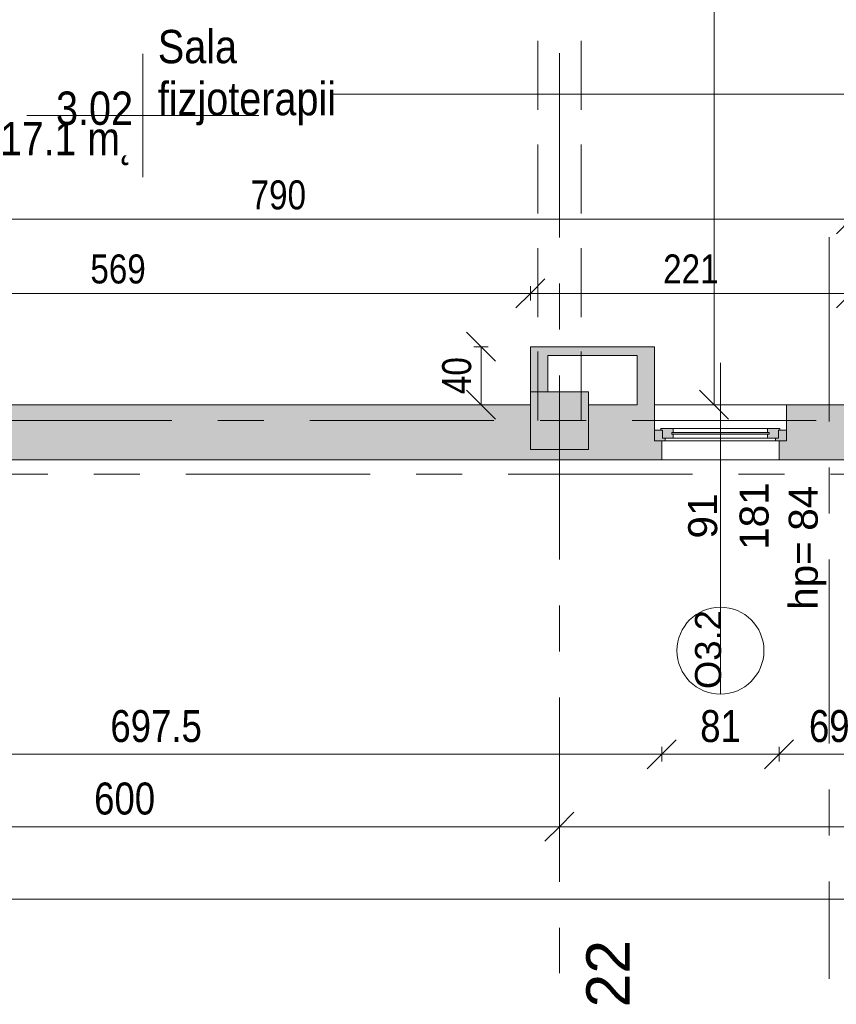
# Model space of a CAD drawing. Header units: centimetres. Extents: x -1737 to 22393, y -8842 to 3838.
# Tile 3 of 174: x -985 to -422, y 6 to 685. Entities that reach past the tile are written whole.
import ezdxf

# ---------------------------------------------------------------- set-up
doc = ezdxf.new("R2010")
doc.units = ezdxf.units.CM
doc.linetypes.add('Oś', pattern=[222.25, 127, -31.75, 31.75, -31.75])
doc.linetypes.add('Ukryte', pattern=[71.438, 47.625, -23.813])
for name, color, linetype, lineweight in [('A-ANNO-DIMS', 211, 'Continuous', 13), ('A-ANNO-DIMS-100', 211, 'Continuous', 13), ('A-AREA-IDEN', 2, 'Continuous', 13), ('A-DETL-HDLN', 90, 'Ukryte', 9), ('A-DETL-THIN', 151, 'Continuous', 9), ('A-GLAZ', 151, 'Continuous', 13), ('A-GLAZ-IDEN', 152, 'Continuous', 13), ('A-WALL', 113, 'Continuous', 13), ('A-WALL-PATT', 111, 'Continuous', 13), ('S-COLS', 52, 'Continuous', 13), ('S-GRID', 1, 'Continuous', 13), ('S-GRID-IDEN', 1, 'Continuous', 13)]:
    doc.layers.add(name, color=color, linetype=linetype, lineweight=lineweight)
doc.styles.add('Arial Narrow_1', font='ARIALN.TTF', dxfattribs={"height": 22})
doc.styles.add('Arial Narrow_2', font='ARIALN.TTF', dxfattribs={"height": 20})
doc.styles.add('Arial_11', font='arial.ttf', dxfattribs={"height": 0.2})
doc.styles.add('Arial_4', font='arial.ttf', dxfattribs={"height": 30})
doc.styles.add('Arial_5', font='arial.ttf', dxfattribs={"height": 20})
doc.styles.add('Arial_7', font='arial.ttf', dxfattribs={"width": 0.85, "height": 23})
doc.styles.add('Arial_9', font='arial.ttf', dxfattribs={"height": 18})
doc.dimstyles.new('Diagonal_1_100__0_1_', dxfattribs={"dimscale": 30.48, "dimtxt": 22.515481, "dimasz": 0.656168, "dimexe": 0.164042, "dimexo": 0.0625, "dimgap": 0.065617, "dimtad": 1, "dimdec": 1, "dimrnd": 0.1, "dimdsep": 46, "dimtxsty": 'Arial Narrow_1', "dimblk1": 'OBLIQUE', "dimblk2": 'OBLIQUE', "dimsah": 1, "dimcen": 0.09, "dimazin": 0, "dimtfac": 1, "dimtdec": 4, "dimtix": 1, "dimtmove": 0, "dimatfit": 3, "dimfxl": 0, "dimtvp": 1, "dimtolj": 1, "dimtzin": 0, "dimarcsym": 0})
doc.dimstyles.new('Diagonal_1_100__0__wewnętrzne', dxfattribs={"dimscale": 30.48, "dimtxt": 20.468619, "dimasz": 0.656168, "dimexe": 0.164042, "dimexo": 0.0625, "dimgap": 0.032808, "dimtad": 1, "dimdec": 0, "dimdsep": 46, "dimtxsty": 'Arial Narrow_2', "dimblk1": 'OBLIQUE', "dimblk2": 'OBLIQUE', "dimsah": 1, "dimcen": 0.09, "dimazin": 0, "dimtfac": 1, "dimtdec": 4, "dimtix": 1, "dimtmove": 0, "dimatfit": 3, "dimfxl": 0, "dimtvp": 1, "dimtolj": 1, "dimtzin": 0, "dimarcsym": 0})
doc.dimstyles.new('Diagonal_1_100__0__wewnętrzne_2', dxfattribs={"dimscale": 30.48, "dimtxt": 20.468619, "dimasz": 0.656168, "dimexe": 0.164042, "dimexo": 0.0625, "dimgap": 0.032808, "dimtad": 1, "dimdec": 0, "dimdsep": 46, "dimtxsty": 'Arial Narrow_2', "dimblk1": 'OBLIQUE', "dimblk2": 'OBLIQUE', "dimsah": 1, "dimcen": 0.09, "dimazin": 0, "dimtfac": 1, "dimtdec": 4, "dimtix": 1, "dimtmove": 2, "dimatfit": 3, "dimfxl": 0, "dimtvp": 1, "dimtolj": 1, "dimtzin": 0, "dimarcsym": 0})

# ---------------------------------------------------------------- blocks, each defined once
blk = doc.blocks.new('Pawilon E_rvt-1-3_piętro I __3_90 m_ - stan projektowany')
at = {"layer": 'S-GRID', "linetype": 'Oś'}
for p, q in [((-426.62, 534.83), (-426.62, 23.18)), ((368.01, 371.33), (-1702.93, 371.33))]:
    blk.add_line(p, q, dxfattribs=at)
blk = doc.blocks.new('M_Concrete-Square-Column - 400 x 400mm-1512407-3_piętro I __3_90 m_ - stan projektowany')
at = {"layer": 'S-COLS', "lineweight": 9}
blk.add_hatch(color=253, dxfattribs=at).paths.add_polyline_path([(20, -20), (20, 20), (-20, 20), (-20, -20), (11, -20)], flags=0)
for p, q in [((20, 20), (-20, 20)), ((-20, 20), (-20, -20)), ((20, -20), (20, 20)), ((-20, -20), (20, -20))]:
    blk.add_line(p, q, dxfattribs=at)
blk = doc.blocks.new('Okno - automatyczna etykieta - 91x181-2208600-3_piętro I __3_90 m_ - stan projektowany')
at = {"layer": 'A-GLAZ', "lineweight": 9}
h = blk.add_hatch(color=253, dxfattribs=at)
h.paths.add_polyline_path([(-45.5, -6), (-38, -6), (-38, -4), (-40, -3.93), (-40, 1.5), (-45.5, 1.5)], flags=0)
h.paths.add_polyline_path([(45.5, -6), (45.5, 1.5), (40, 1.5), (40, -4), (38, -4), (38, -6), (40.5, -6)], flags=0)
h = blk.add_hatch(color=253, dxfattribs=at)
h.paths.add_polyline_path([(-32.5, -4), (-32.5, -1.25), (-33.5, -1.25), (-33.5, -0.25), (-32.5, -0.25), (-32.5, 2.5), (-41, 2.5), (-41, 1.5), (-40, 1.5), (-40, -4), (-33.5, -4)], flags=0)
h.paths.add_polyline_path([(40, -4), (40, 1.5), (41, 1.5), (41, 2.5), (32.5, 2.5), (32.5, -0.25), (33.5, -0.25), (33.5, -1.25), (32.5, -1.25), (32.5, -4), (38, -4)], flags=0)
blk.add_hatch(color=253, dxfattribs=at).paths.add_polyline_path([(-24.16, -1.25), (33.5, -1.25), (33.5, -0.25), (-33.5, -0.25), (-33.5, -1.25), (-32.5, -1.25)], flags=0)
for p, q in [((-45.5, 1.5), (-40, 1.5)), ((-45.5, -6), (-45.5, 1.5)), ((-41, 2.5), (-32.5, 2.5)), ((-41, 1.5), (-41, 2.5)), ((-40, 1.5), (-41, 1.5)), ((-40, -4), (-40, 1.5)), ((-40, 1.5), (-40, -4)), ((-32.5, 2.5), (-32.5, -0.25)), ((32.5, 2.5), (-32.5, 2.5)), ((32.5, 2.5), (41, 2.5)), ((32.5, -0.25), (32.5, 2.5)), ((40, 1.5), (40, -4)), ((41, 1.5), (40, 1.5)), ((40, 1.5), (45.5, 1.5)), ((40, -4), (40, 1.5)), ((41, 2.5), (41, 1.5)), ((45.5, 1.5), (45.5, -6)), ((-38, -6), (-45.5, -6)), ((-45.5, -6), (45.5, -6)), ((-32.5, -4), (-40, -4)), ((-40, -4), (-38, -4)), ((-38, -4), (-38, -6)), ((38, -6), (-38, -6)), ((-33.5, -1.25), (-33.5, -0.25)), ((-33.5, -0.25), (33.5, -0.25)), ((-33.5, -0.25), (-33.5, -1.25)), ((-32.5, -0.25), (-33.5, -0.25)), ((33.5, -1.25), (-33.5, -1.25)), ((-33.5, -1.25), (-32.5, -1.25)), ((-32.5, -1.25), (-32.5, -4)), ((32.5, -4), (-32.5, -4)), ((33.5, -0.25), (32.5, -0.25)), ((32.5, -1.25), (33.5, -1.25)), ((32.5, -4), (32.5, -1.25)), ((40, -4), (32.5, -4)), ((33.5, -0.25), (33.5, -1.25)), ((33.5, -1.25), (33.5, -0.25)), ((38, -4), (40, -4)), ((38, -6), (38, -4)), ((45.5, -6), (38, -6))]:
    blk.add_line(p, q, dxfattribs=at)
blk = doc.blocks.new('DIMBLOCK16-3_piętro I __3_90 m_ - stan projektowany')
at = {"layer": 'A-ANNO-DIMS-100', "transparency": 16777216}
for p, q in [((-1212.62, 128.23), (-1202.62, 138.23)), ((-612.62, 128.23), (-602.62, 138.23)), ((-1212.62, 133.23), (-1212.62, 123.23)), ((-1212.62, 128.23), (-1212.62, 133.23)), ((-612.62, 133.23), (-612.62, 123.23)), ((-612.62, 128.23), (-612.62, 133.23)), ((-1212.62, 128.23), (-1222.62, 118.23)), ((-1212.62, 128.23), (-612.62, 128.23)), ((-612.62, 128.23), (-622.62, 118.23))]:
    blk.add_line(p, q, dxfattribs=at)
at = {"layer": 'A-ANNO-DIMS-100', "color": 0, "transparency": 16777216, "insert": (-933.53, 158.67), "char_height": 22, "width": 50.1774, "attachment_point": 1, "line_spacing_factor": 0.974696, "style": 'Arial Narrow_1'}
blk.add_mtext('600', dxfattribs=at)
blk = doc.blocks.new('_Oblique')
at = {"color": 0, "linetype": 'ByBlock', "lineweight": -2}
blk.add_line((-0.5, -0.5), (0.5, 0.5), dxfattribs=at)
blk = doc.blocks.new('DIMBLOCK17-3_piętro I __3_90 m_ - stan projektowany')
at = {"layer": 'A-ANNO-DIMS-100', "transparency": 16777216}
for p, q in [((-612.62, 128.23), (-602.62, 138.23)), ((-12.62, 128.23), (-2.62, 138.23)), ((-612.62, 133.23), (-612.62, 123.23)), ((-612.62, 128.23), (-612.62, 133.23)), ((-12.62, 133.23), (-12.62, 123.23)), ((-12.62, 128.23), (-12.62, 133.23)), ((-612.62, 128.23), (-622.62, 118.23)), ((-612.62, 128.23), (-12.62, 128.23)), ((-12.62, 128.23), (-22.62, 118.23))]:
    blk.add_line(p, q, dxfattribs=at)
at = {"layer": 'A-ANNO-DIMS-100', "color": 0, "transparency": 16777216, "insert": (-333.53, 158.67), "char_height": 22, "width": 50.1774, "attachment_point": 1, "line_spacing_factor": 0.974696, "style": 'Arial Narrow_1'}
blk.add_mtext('600', dxfattribs=at)
blk = doc.blocks.new('DIMBLOCK39-3_piętro I __3_90 m_ - stan projektowany')
at = {"layer": 'A-ANNO-DIMS-100', "transparency": 16777216}
for p, q in [((-1201.62, 547.24), (-1191.62, 557.24)), ((-411.62, 547.24), (-401.62, 557.24)), ((-1201.62, 542.24), (-1201.62, 552.24)), ((-411.62, 542.24), (-411.62, 552.24)), ((-1201.62, 547.24), (-1211.62, 537.24)), ((-411.62, 547.24), (-1201.62, 547.24)), ((-1201.62, 547.24), (-1201.62, 542.24)), ((-411.62, 547.24), (-421.62, 537.24)), ((-411.62, 547.24), (-411.62, 542.24))]:
    blk.add_line(p, q, dxfattribs=at)
at = {"layer": 'A-ANNO-DIMS-100', "color": 0, "transparency": 16777216, "insert": (-825.63, 574.09), "char_height": 20, "width": 45.6158, "attachment_point": 1, "line_spacing_factor": 0.974696, "style": 'Arial Narrow_2'}
blk.add_mtext('790', dxfattribs=at)
blk = doc.blocks.new('DIMBLOCK60-3_piętro I __3_90 m_ - stan projektowany')
at = {"layer": 'A-ANNO-DIMS-100', "transparency": 16777216}
for p, q in [((-506.04, 1123.33), (-516.04, 1133.33)), ((-501.04, 1123.33), (-511.04, 1123.33)), ((-506.04, 419.33), (-506.04, 1123.33)), ((-506.04, 1123.33), (-496.04, 1113.33)), ((-506.04, 1123.33), (-501.04, 1123.33)), ((-506.04, 419.33), (-516.04, 429.33)), ((-511.04, 419.33), (-501.04, 419.33)), ((-506.04, 419.33), (-511.04, 419.33)), ((-506.04, 419.33), (-496.04, 409.33))]:
    blk.add_line(p, q, dxfattribs=at)
at = {"layer": 'A-ANNO-DIMS-100', "color": 0, "transparency": 16777216, "insert": (-532.89, 781.69), "char_height": 20, "width": 45.6158, "attachment_point": 1, "rotation": 90, "line_spacing_factor": 0.974696, "style": 'Arial Narrow_2'}
blk.add_mtext('704', dxfattribs=at)
blk = doc.blocks.new('DIMBLOCK196-3_piętro I __3_90 m_ - stan projektowany')
at = {"layer": 'A-ANNO-DIMS-100', "transparency": 16777216}
for p, q in [((-666.68, 459.33), (-676.68, 469.33)), ((-661.68, 459.33), (-671.68, 459.33)), ((-666.68, 419.33), (-666.68, 459.33)), ((-666.68, 459.33), (-656.68, 449.33)), ((-666.68, 459.33), (-661.68, 459.33)), ((-666.68, 419.33), (-676.68, 429.33)), ((-671.68, 419.33), (-661.68, 419.33)), ((-666.68, 419.33), (-671.68, 419.33)), ((-666.68, 419.33), (-656.68, 409.33))]:
    blk.add_line(p, q, dxfattribs=at)
at = {"layer": 'A-ANNO-DIMS-100', "color": 0, "transparency": 16777216, "insert": (-693.53, 426.65), "char_height": 20, "width": 30.4105, "attachment_point": 1, "rotation": 90, "line_spacing_factor": 0.974696, "style": 'Arial Narrow_2'}
blk.add_mtext('40', dxfattribs=at)
blk = doc.blocks.new('DIMBLOCK197-3_piętro I __3_90 m_ - stan projektowany')
at = {"layer": 'A-ANNO-DIMS-100', "transparency": 16777216}
for p, q in [((-1201.62, 496.14), (-1191.62, 506.14)), ((-632.62, 496.14), (-622.62, 506.14)), ((-1201.62, 496.14), (-1211.62, 486.14)), ((-1201.62, 501.14), (-1201.62, 491.14)), ((-1201.62, 496.14), (-1201.62, 501.14)), ((-1201.62, 496.14), (-632.62, 496.14)), ((-632.62, 496.14), (-642.62, 486.14)), ((-632.62, 491.14), (-632.62, 501.14)), ((-632.62, 496.14), (-632.62, 491.14))]:
    blk.add_line(p, q, dxfattribs=at)
at = {"layer": 'A-ANNO-DIMS-100', "color": 0, "transparency": 16777216, "insert": (-936.13, 522.99), "char_height": 20, "width": 45.6158, "attachment_point": 1, "line_spacing_factor": 0.974696, "style": 'Arial Narrow_2'}
blk.add_mtext('569', dxfattribs=at)
blk = doc.blocks.new('DIMBLOCK198-3_piętro I __3_90 m_ - stan projektowany')
at = {"layer": 'A-ANNO-DIMS-100', "transparency": 16777216}
for p, q in [((-632.62, 496.14), (-622.62, 506.14)), ((-411.62, 496.14), (-401.62, 506.14)), ((-632.62, 496.14), (-642.62, 486.14)), ((-632.62, 491.14), (-632.62, 501.14)), ((-632.62, 496.14), (-411.62, 496.14)), ((-632.62, 496.14), (-632.62, 491.14)), ((-411.62, 496.14), (-421.62, 486.14)), ((-411.62, 501.14), (-411.62, 491.14)), ((-411.62, 496.14), (-411.62, 501.14))]:
    blk.add_line(p, q, dxfattribs=at)
at = {"layer": 'A-ANNO-DIMS-100', "color": 0, "transparency": 16777216, "insert": (-541.13, 522.99), "char_height": 20, "width": 45.6158, "attachment_point": 1, "line_spacing_factor": 0.974696, "style": 'Arial Narrow_2'}
blk.add_mtext('221', dxfattribs=at)
blk = doc.blocks.new('DIMBLOCK199-3_piętro I __3_90 m_ - stan projektowany')
at = {"layer": 'A-ANNO-DIMS-100', "transparency": 16777216}
for p, q in [((-1239.62, 78.23), (-1229.62, 88.23)), ((-1239.62, 83.23), (-1239.62, 73.23)), ((-1239.62, 78.23), (-1239.62, 83.23)), ((1214.38, 78.23), (1224.38, 88.23)), ((1214.38, 83.23), (1214.38, 73.23)), ((1214.38, 78.23), (1214.38, 83.23)), ((-1239.62, 78.23), (-1249.62, 68.23)), ((-1239.62, 78.23), (1214.38, 78.23)), ((1214.38, 78.23), (1204.38, 68.23))]:
    blk.add_line(p, q, dxfattribs=at)
at = {"layer": 'A-ANNO-DIMS-100', "color": 0, "transparency": 16777216, "insert": (-40.5, 108.67), "char_height": 22, "width": 66.9031, "attachment_point": 1, "line_spacing_factor": 0.974696, "style": 'Arial Narrow_1'}
blk.add_mtext('2454', dxfattribs=at)
blk = doc.blocks.new('DIMBLOCK200-3_piętro I __3_90 m_ - stan projektowany')
at = {"layer": 'A-ANNO-DIMS-100', "transparency": 16777216}
for p, q in [((-1239.62, 178.23), (-1229.62, 188.23)), ((-542.12, 178.23), (-532.12, 188.23)), ((-1239.62, 178.23), (-1249.62, 168.23)), ((-1239.62, 183.23), (-1239.62, 173.23)), ((-1239.62, 178.23), (-1239.62, 183.23)), ((-1239.62, 178.23), (-542.12, 178.23)), ((-542.12, 178.23), (-552.12, 168.23)), ((-542.12, 183.23), (-542.12, 173.23)), ((-542.12, 178.23), (-542.12, 183.23))]:
    blk.add_line(p, q, dxfattribs=at)
at = {"layer": 'A-ANNO-DIMS-100', "color": 0, "transparency": 16777216, "insert": (-922.32, 208.67), "char_height": 22, "width": 75.4805, "attachment_point": 1, "line_spacing_factor": 0.974696, "style": 'Arial Narrow_1'}
blk.add_mtext('697.5', dxfattribs=at)
blk = doc.blocks.new('DIMBLOCK201-3_piętro I __3_90 m_ - stan projektowany')
at = {"layer": 'A-ANNO-DIMS-100', "transparency": 16777216}
for p, q in [((-542.12, 178.23), (-532.12, 188.23)), ((-461.12, 178.23), (-451.12, 188.23)), ((-542.12, 178.23), (-552.12, 168.23)), ((-542.12, 183.23), (-542.12, 173.23)), ((-542.12, 178.23), (-542.12, 183.23)), ((-542.12, 178.23), (-461.12, 178.23)), ((-461.12, 178.23), (-471.12, 168.23)), ((-461.12, 183.23), (-461.12, 173.23)), ((-461.12, 178.23), (-461.12, 183.23))]:
    blk.add_line(p, q, dxfattribs=at)
at = {"layer": 'A-ANNO-DIMS-100', "color": 0, "transparency": 16777216, "insert": (-515.56, 208.67), "char_height": 22, "width": 33.4516, "attachment_point": 1, "line_spacing_factor": 0.974696, "style": 'Arial Narrow_1'}
blk.add_mtext('81', dxfattribs=at)
blk = doc.blocks.new('DIMBLOCK202-3_piętro I __3_90 m_ - stan projektowany')
at = {"layer": 'A-ANNO-DIMS-100', "transparency": 16777216}
for p, q in [((-461.12, 178.23), (-451.12, 188.23)), ((-392.12, 178.23), (-382.12, 188.23)), ((-461.12, 178.23), (-471.12, 168.23)), ((-461.12, 183.23), (-461.12, 173.23)), ((-461.12, 178.23), (-461.12, 183.23)), ((-461.12, 178.23), (-392.12, 178.23)), ((-392.12, 178.23), (-402.12, 168.23)), ((-392.12, 183.23), (-392.12, 173.23)), ((-392.12, 178.23), (-392.12, 183.23))]:
    blk.add_line(p, q, dxfattribs=at)
at = {"layer": 'A-ANNO-DIMS-100', "color": 0, "transparency": 16777216, "insert": (-440.56, 208.67), "char_height": 22, "width": 33.4516, "attachment_point": 1, "line_spacing_factor": 0.974696, "style": 'Arial Narrow_1'}
blk.add_mtext('69', dxfattribs=at)
blk = doc.blocks.new('METKA_POMIESZCZENIA2 - Rozbudowana krótka - bez ramki-2403173-3_piętro I __3_90 m_ - stan projektowany')
at = {"layer": 'A-AREA-IDEN'}
for p, q in [((0, 0.425), (0, 0)), ((0.0976, 0), (-0.8, 0)), ((-0.8, 0), (0.8, 0)), ((0, 0), (0, -0.425))]:
    blk.add_line(p, q, dxfattribs=at)
blk = doc.blocks.new('Okno_LD_typ 100 - metka _ wys_parapetu-2491833-3_piętro I __3_90 m_ - stan projektowany')
at = {"layer": 'A-GLAZ-IDEN'}
blk.add_line((0, 1.8925), (0, -0.3919), dxfattribs=at)
blk.add_circle((0, -0.0919), 0.3, dxfattribs=at)
at = {"layer": 'A-GLAZ-IDEN', "insert": (0.4711, 0.6634), "char_height": 0.2, "width": 0.48783, "attachment_point": 3, "rotation": 90, "line_spacing_factor": 0.936439, "style": 'Arial_11', "bg_fill": 3, "box_fill_scale": 1.25, "bg_fill_color": 256, "bg_fill_true_color": 13158600, "bg_fill_transparency": 0}
blk.add_mtext('\\pt1.27,2.54,3.81,5.08,6.35,7.62,8.89,10.16,11.43,12.7,13.97,15.24,16.51,17.78,19.05,20.32,21.59,22.86,24.13,25.4,26.67,27.94,29.21,30.48,31.75,33.02,34.29,35.56,36.83,38.1,39.37,40.64;hp= ', dxfattribs=at)

msp = doc.modelspace()

# ---------------------------------------------------------------- hatches: boundary and pattern name
at = {"layer": 'A-WALL-PATT'}
for points in [[(-629.45, 428.33), (-620.62, 428.33), (-620.62, 459.33), (-632.62, 459.33), (-632.62, 428.33)], [(-569.82, 453.33), (-547.12, 453.33), (-547.12, 459.33), (-620.62, 459.33), (-620.62, 453.33), (-574.33, 453.33)], [(-559.12, 419.33), (-547.12, 419.33), (-547.12, 453.33), (-559.12, 453.33), (-559.12, 425.53)]]:
    msp.add_hatch(color=9, dxfattribs=at).paths.add_polyline_path(points, flags=0)
h = msp.add_hatch(color=9, dxfattribs=at)
h.paths.add_polyline_path([(21.88, 381.33), (21.88, 394.33), (16.88, 394.33), (16.88, 419.33), (7.38, 419.33), (7.38, 388.33), (-32.62, 388.33), (-32.62, 419.33), (-42.12, 419.33), (-42.12, 394.33), (-47.12, 394.33), (-47.12, 381.33), (16.88, 381.33)], flags=0)
h.paths.add_polyline_path([(-392.12, 381.33), (-392.12, 394.33), (-397.12, 394.33), (-397.12, 419.33), (-399.62, 419.33), (-399.62, 400.33), (-411.62, 400.33), (-411.62, 419.33), (-456.12, 419.33), (-456.12, 394.33), (-461.12, 394.33), (-461.12, 381.33), (-397.12, 381.33)], flags=0)
h.paths.add_polyline_path([(495.98, 381.33), (530.38, 381.33), (530.38, 419.33), (492.38, 419.33), (492.38, 381.33)], flags=0)
h.paths.add_polyline_path([(-592.62, 381.33), (-542.12, 381.33), (-542.12, 394.33), (-547.12, 394.33), (-547.12, 419.33), (-592.62, 419.33), (-592.62, 388.33), (-632.62, 388.33), (-632.62, 419.33), (-1192.62, 419.33), (-1192.62, 388.33), (-1201.62, 388.33), (-1201.62, 381.33), (-632.62, 381.33)], flags=0)
h.paths.add_polyline_path([(299.49, 381.33), (302.38, 381.33), (302.35, 419.33), (197.88, 419.33), (197.88, 394.33), (192.88, 394.33), (192.88, 381.33), (253.13, 381.33)], flags=0)

# ---------------------------------------------------------------- linework, layer by layer
at = {"layer": 'A-AREA-IDEN'}
msp.add_line((-267.84, 633.63), (-768.73, 633.63), dxfattribs=at)
at = {"layer": 'A-DETL-HDLN'}
for p, q in [((-627.62, 408.33), (-627.62, 2788.33)), ((-627.62, 408.33), (-627.62, 2788.33)), ((-597.62, 408.33), (-597.62, 2788.33)), ((-597.62, 408.33), (-597.62, 2788.33))]:
    msp.add_line(p, q, dxfattribs=at)
at = {"layer": 'A-DETL-THIN'}
msp.add_line((-597.62, 453.33), (-597.62, 428.33), dxfattribs=at)
msp.add_line((-597.62, 453.33), (-597.62, 428.33), dxfattribs=at)
at = {"layer": 'A-WALL', "lineweight": 9}
for p, q in [((-632.62, 459.33), (-632.62, 428.33)), ((-547.12, 459.33), (-632.62, 459.33)), ((-547.12, 401.83), (-547.12, 459.33)), ((-620.62, 428.33), (-620.62, 453.33)), ((-620.62, 453.33), (-559.12, 453.33)), ((-559.12, 453.33), (-559.12, 419.33)), ((-632.62, 419.33), (-1192.62, 419.33)), ((-559.12, 419.33), (-592.62, 419.33)), ((-547.12, 419.33), (-411.62, 419.33)), ((-456.12, 419.33), (-456.12, 401.83)), ((-542.12, 381.33), (-542.12, 394.33)), ((-461.12, 394.33), (-461.12, 381.33)), ((-1239.62, 381.33), (302.38, 381.33))]:
    msp.add_line(p, q, dxfattribs=at)
at = {"layer": 'S-GRID', "linetype": 'Oś'}
for p, q in [((-612.62, 2884.27), (-612.62, 27.13)), ((1342.46, 408.33), (-1368.76, 408.33))]:
    msp.add_line(p, q, dxfattribs=at)

# ---------------------------------------------------------------- block references
at = {"lineweight": 5}
msp.add_blockref('Pawilon E_rvt-1-3_piętro I __3_90 m_ - stan projektowany', (0, 0), dxfattribs=at)
at = {"layer": 'A-AREA-IDEN', "xscale": 99.99999999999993, "yscale": 99.99999999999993, "zscale": 99.99999999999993}
msp.add_blockref('METKA_POMIESZCZENIA2 - Rozbudowana krótka - bez ramki-2403173-3_piętro I __3_90 m_ - stan projektowany', (-900.03, 618.83), dxfattribs=at)
at = {"layer": 'A-GLAZ', "lineweight": 9}
msp.add_blockref('Okno - automatyczna etykieta - 91x181-2208600-3_piętro I __3_90 m_ - stan projektowany', (-501.62, 400.33), dxfattribs=at)
at = {"layer": 'S-COLS', "lineweight": 9}
msp.add_blockref('M_Concrete-Square-Column - 400 x 400mm-1512407-3_piętro I __3_90 m_ - stan projektowany', (-612.62, 408.33), dxfattribs=at)

# ---------------------------------------------------------------- texts
at = {"layer": 'A-AREA-IDEN', "char_height": 23, "line_spacing_factor": 0.936439, "style": 'Arial_7'}
for s, insert, width, attachment_point in [('\\pt84.99995,169.9999,255.00008,340.00003,424.99998,509.99993,595.00011,680.00006,765.00001,849.99996,934.99991,1020.00009,1105.00004,1189.99999,1274.99994,1359.99989,1445.00007,1530.00002,1614.99997,1699.99992,1785.0001,1870.00005,1955,2039.99995,2124.9999,2210.00008,2295.00003,2379.99998,2464.99993,2550.00011,2635.00006,2720.00001;Sala\\Pfizjoterapii', (-889.6, 612.05), 120.87, 7), ('\\pt84.99995,169.9999,255.00008,340.00003,424.99998,509.99993,595.00011,680.00006,765.00001,849.99996,934.99991,1020.00009,1105.00004,1189.99999,1274.99994,1359.99989,1445.00007,1530.00002,1614.99997,1699.99992,1785.0001,1870.00005,1955,2039.99995,2124.9999,2210.00008,2295.00003,2379.99998,2464.99993,2550.00011,2635.00006,2720.00001;3.02', (-906.68, 612.05), 52.87, 9), ('\\pt84.99995,169.9999,255.00008,340.00003,424.99998,509.99993,595.00011,680.00006,765.00001,849.99996,934.99991,1020.00009,1105.00004,1189.99999,1274.99994,1359.99989,1445.00007,1530.00002,1614.99997,1699.99992,1785.0001,1870.00005,1955,2039.99995,2124.9999,2210.00008,2295.00003,2379.99998,2464.99993,2550.00011,2635.00006,2720.00001;17.1 m˛', (-906.68, 614.44), 91.63, 3)]:
    msp.add_mtext(s, dxfattribs=dict(at, insert=insert, width=width, attachment_point=attachment_point))
at = {"layer": 'S-GRID-IDEN', "insert": (-579.12, 26.79), "char_height": 30, "width": 48.3, "attachment_point": 5, "rotation": 90, "line_spacing_factor": 0.936439, "style": 'Arial_4'}
msp.add_mtext('\\pt126.9999,254.0001,381,507.9999,635.0001,762,888.9999,1016.0001,1143,1269.9999,1397.0001,1524,1650.9999,1778.0001,1905,2031.9999,2159.0001,2286,2412.9999,2540.0001,2667,2793.9999,2921.0001,3048,3174.9999,3302.0001,3429,3555.9999,3683.0001,3810,3936.9999,4064.0001;22', dxfattribs=at)

# ---------------------------------------------------------------- dimensions: what is measured, and where the dimension line sits
at = {"layer": 'A-ANNO-DIMS'}
dim = msp.add_linear_dim(base=(-506.04, 1123.33), p1=(-511.04, 419.33), p2=(-501.04, 1123.33), angle=90, dimstyle='Diagonal_1_100__0__wewnętrzne_2', override={"dimpost": '<>', "dimfxl": 704.071019}, dxfattribs=at)
dim.commit()
dim.dimension.update_dxf_attribs({"geometry": 'DIMBLOCK60-3_piętro I __3_90 m_ - stan projektowany', "text_midpoint": (-519.56, 804.49), "dimtype": 160, "text_rotation": 90})
for base, p1, p2, angle, dimstyle, override, picture, middle in [((-1201.62, 547.24), (-411.62, 542.24), (-1201.62, 542.24), 0, 'Diagonal_1_100__0__wewnętrzne', {"dimpost": '<>', "dimfxl": 790}, 'DIMBLOCK39-3_piętro I __3_90 m_ - stan projektowany', (-806.62, 558.45)), ((-632.62, 496.14), (-1201.62, 501.14), (-632.62, 491.14), 0, 'Diagonal_1_100__0__wewnętrzne', {"dimpost": '<>', "dimfxl": 569.087867}, 'DIMBLOCK197-3_piętro I __3_90 m_ - stan projektowany', (-917.12, 507.35)), ((-411.62, 496.14), (-632.62, 491.14), (-411.62, 501.14), 0, 'Diagonal_1_100__0__wewnętrzne', {"dimpost": '<>', "dimfxl": 221.226129}, 'DIMBLOCK198-3_piętro I __3_90 m_ - stan projektowany', (-522.12, 507.18)), ((-666.68, 459.33), (-671.68, 419.33), (-661.68, 459.33), 90, 'Diagonal_1_100__0__wewnętrzne', {"dimpost": '<>', "dimfxl": 41.231056}, 'DIMBLOCK196-3_piętro I __3_90 m_ - stan projektowany', (-677.89, 439.33)), ((-542.12, 178.23), (-1239.62, 183.23), (-542.12, 183.23), 0, 'Diagonal_1_100__0_1_', {"dimpost": '<>', "dimfxl": 697.5}, 'DIMBLOCK200-3_piętro I __3_90 m_ - stan projektowany', (-890.87, 191.47)), ((-461.12, 178.23), (-542.12, 183.23), (-461.12, 183.23), 0, 'Diagonal_1_100__0_1_', {"dimpost": '<>', "dimfxl": 81}, 'DIMBLOCK201-3_piętro I __3_90 m_ - stan projektowany', (-501.62, 191.47)), ((-392.12, 178.23), (-461.12, 183.23), (-392.12, 183.23), 0, 'Diagonal_1_100__0_1_', {"dimpost": '<>', "dimfxl": 69}, 'DIMBLOCK202-3_piętro I __3_90 m_ - stan projektowany', (-426.62, 191.47)), ((-612.62, 128.23), (-1212.62, 133.23), (-612.62, 133.23), 0, 'Diagonal_1_100__0_1_', {"dimpost": '<>', "dimfxl": 600}, 'DIMBLOCK16-3_piętro I __3_90 m_ - stan projektowany', (-912.62, 141.47)), ((-12.62, 128.23), (-612.62, 133.23), (-12.62, 133.23), 0, 'Diagonal_1_100__0_1_', {"dimpost": '<>', "dimfxl": 600}, 'DIMBLOCK17-3_piętro I __3_90 m_ - stan projektowany', (-312.62, 141.47)), ((1214.38, 78.23), (-1239.62, 83.23), (1214.38, 83.23), 0, 'Diagonal_1_100__0_1_', {"dimpost": '<>', "dimfxl": 2454}, 'DIMBLOCK199-3_piętro I __3_90 m_ - stan projektowany', (-12.62, 91.47))]:
    dim = msp.add_linear_dim(base=base, p1=p1, p2=p2, angle=angle, dimstyle=dimstyle, override=override, dxfattribs=at)
    dim.commit()
    dim.dimension.update_dxf_attribs({"geometry": picture, "text_midpoint": middle})

# ---------------------------------------------------------------- next in the draw order: block references
at = {"layer": 'A-GLAZ-IDEN', "xscale": 99.99999999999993, "yscale": 99.99999999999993, "zscale": 99.99999999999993}
msp.add_blockref('Okno_LD_typ 100 - metka _ wys_parapetu-2491833-3_piętro I __3_90 m_ - stan projektowany', (-501.62, 258.86), dxfattribs=at)

# ---------------------------------------------------------------- next in the draw order: texts
at = {"layer": 'A-GLAZ-IDEN', "rotation": 90, "line_spacing_factor": 0.936439}
for s, insert, char_height, width, attachment_point, style in [('\\pt127,254,381,508,635,762,889,1016,1143,1270,1397,1524,1651,1778,1905,2032,2159,2286,2413,2540,2667,2794,2921,3048,3175,3302,3429,3556,3683,3810,3937,4064;181', (-478.29, 342.49), 20, 48.3, 5, 'Arial_5'), ('\\pt127,254,381,508,635,762,889,1016,1143,1270,1397,1524,1651,1778,1905,2032,2159,2286,2413,2540,2667,2794,2921,3048,3175,3302,3429,3556,3683,3810,3937,4064;84', (-454.51, 332.37), 20, 32.4, 1, 'Arial_5'), ('\\pt127,254,381,508,635,762,889,1016,1143,1270,1397,1524,1651,1778,1905,2032,2159,2286,2413,2540,2667,2794,2921,3048,3175,3302,3429,3556,3683,3810,3937,4064;91', (-513.73, 342.54), 20, 32.4, 5, 'Arial_5'), ('\\pt127.00008,253.99998,381.00006,507.99996,635.00004,761.99994,889.00002,1015.99992,1143,1270.00008,1396.99998,1524.00006,1650.99996,1778.00004,1904.99994,2032.00002,2158.99992,2286,2413.00008,2539.99998,2667.00006,2793.99996,2921.00004,3047.99994,3175.00002,3301.99992,3429,3556.00008,3682.99998,3810.00006,3936.99996,4064.00004;O3.2', (-510, 250.42), 18, 54.3, 5, 'Arial_9')]:
    msp.add_mtext(s, dxfattribs=dict(at, insert=insert, char_height=char_height, width=width, attachment_point=attachment_point, style=style))

doc.saveas('drawing.dxf')
